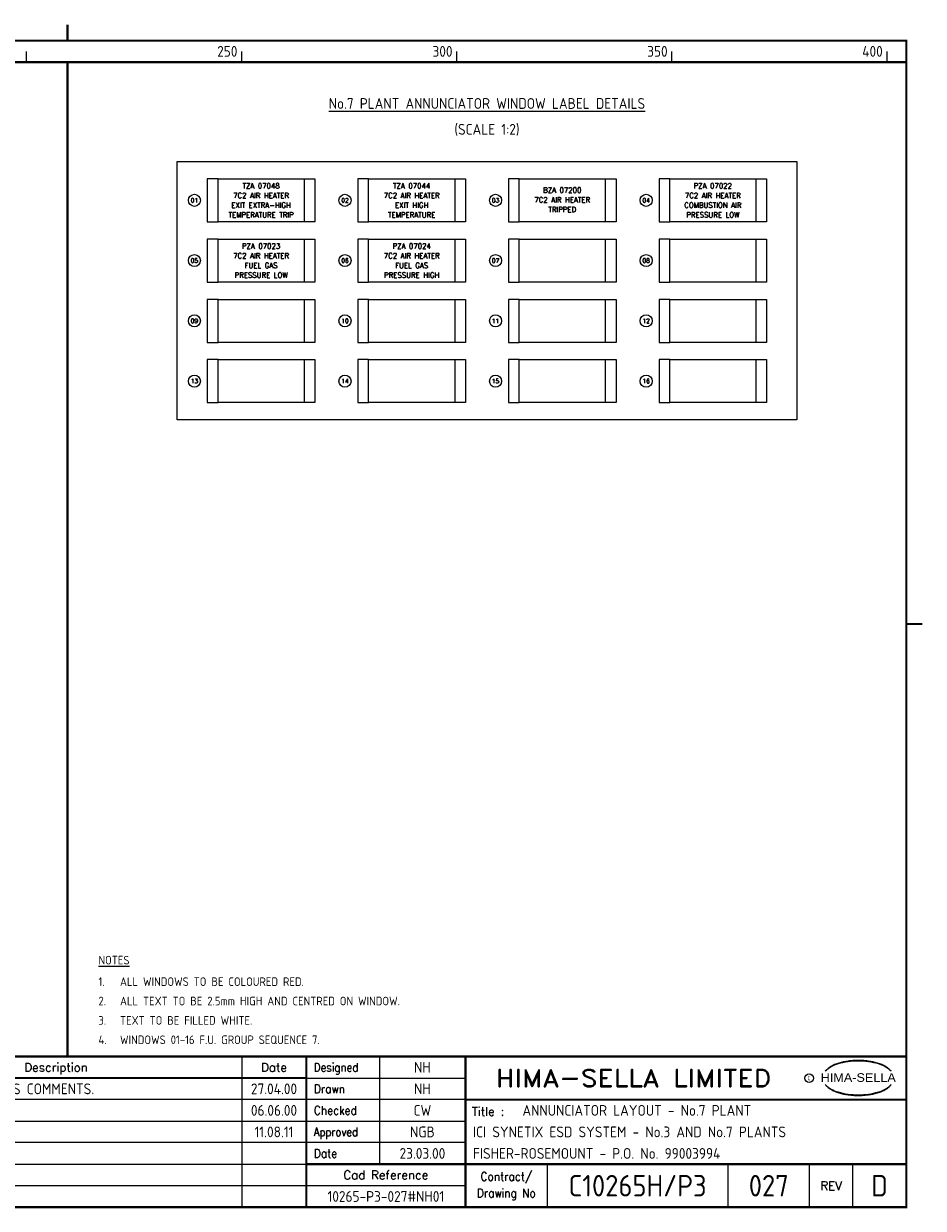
# Model space of a CAD drawing. Extents: x 0 to 4084, y 0 to 2754.
# Tile 2 of 2: x 1993 to 4084, y 2 to 2754. Entities that reach past the tile are written whole.
import ezdxf
from ezdxf.enums import TextEntityAlignment as Align

# ---------------------------------------------------------------- set-up
doc = ezdxf.new("R2010")
doc.units = 0
doc.header["$LTSCALE"] = 5
doc.header["$MEASUREMENT"] = 0
doc.layers.get('0').update_dxf_attribs({"color": 41, "linetype": 'CONTINUOUS'})
for name, color, linetype in [('00-DRG_FRAME', 12, 'CONTINUOUS'), ('01-DRAW', 7, 'CONTINUOUS'), ('02-TEXT', 2, 'CONTINUOUS'), ('03-DIM', 3, 'CONTINUOUS'), ('04-OUTLINE', 6, 'CONTINUOUS')]:
    doc.layers.add(name, color=color, linetype=linetype)
doc.styles.add('ARIAL', font='ARIAL.TTF', dxfattribs={"height": 2.5})
doc.styles.add('ISO', font='iso.shx')
doc.styles.add('ROMAND', font='ROMAND')
doc.styles.add('ROMANS', font='romans.shx')

# ---------------------------------------------------------------- blocks, each defined once
blk = doc.blocks.new('A3-TITLE')
at = {"style": 'ISO'}
blk.add_attdef('TITLE_1', (318.75, 21.75), '', height=2.5, dxfattribs=at)
for tag, p in [('DRGNO', (372.5, 3)), ('REV.', (398.25, 3))]:
    blk.add_attdef(tag, text='', height=5, dxfattribs=at).set_placement(p, align=Align.CENTER)
blk = doc.blocks.new('A3-CONTRACT')
at = {"style": 'ISO'}
for tag, height, p in [('SCALE', 2.5, (130.45, 31.75)), ('DESIGNED', 2.5, (292, 31.75)), ('DIMS', 2.5, (130.45, 26.75)), ('DRAWN', 2.5, (292, 26.75)), ('CHECKED', 2.5, (292, 21.75)), ('APPD', 2.5, (292, 16.75)), ('DATE', 2.5, (292, 11.75)), ('CONTRACT', 5, (342, 3)), ('CAD-REF', 2.5, (282, 1.75))]:
    blk.add_attdef(tag, text='', height=height, dxfattribs=at).set_placement(p, align=Align.CENTER)
for tag, p in [('TITLE_2', (303.75, 16.75)), ('TITLE_3', (303.5, 11.75))]:
    blk.add_attdef(tag, p, '', height=2.5, dxfattribs=at)
blk = doc.blocks.new('A3-REV')
at = {"style": 'ISO'}
for tag, p in [('A', (117.7, 26.75)), ('DES', (127.7, 26.75)), ('DRN', (137.7, 26.75)), ('CHKD', (147.7, 26.75)), ('APPD', (157.7, 26.75)), ('DATE', (258, 26.75))]:
    blk.add_attdef(tag, text='', height=2.5, dxfattribs=at).set_placement(p, align=Align.CENTER)
blk.add_attdef('DESCRIPTION', (164.7, 26.75), '', height=2.5, dxfattribs=at)

msp = doc.modelspace()

# ---------------------------------------------------------------- linework, layer by layer
at = {"layer": '00-DRG_FRAME'}
for p, q in [((2000, 2665), (2000, 2690)), ((2500, 2665), (2500, 2690)), ((3000, 2665), (3000, 2690)), ((3500, 2665), (3500, 2690)), ((4000, 2665), (4000, 2690)), ((2500, 355), (2500, 5)), ((2820, 355), (2820, 105)), ((2650, 305), (3020, 305)), ((3020, 255), (1127, 255)), ((1127, 205), (3020, 205)), ((3020, 155), (1127, 155)), ((1127, 105), (2650, 105)), ((3210, 105), (3210, 5)), ((3630, 105), (3630, 5)), ((3820, 5), (3820, 105)), ((3920, 105), (3920, 5)), ((3020, 55), (1127, 55))]:
    msp.add_line(p, q, dxfattribs=at)
at = {"layer": '00-DRG_FRAME', "const_width": 5}
for points in [[(2095, 2715), (2095, 2751.8)], [(2095, 2715), (2095, 2751.8)], [(145, 2665), (4045, 2665)], [(4045, 1360), (4081.8, 1360)], [(4045, 355), (145, 355)], [(2650, 355), (2650, 5)], [(3020, 5), (3020, 355)], [(2650, 305), (725, 305)], [(4045, 255), (3020, 255)], [(2650, 105), (4045, 105)]]:
    msp.add_lwpolyline(points, dxfattribs=at)
msp.add_lwpolyline([(145, 5), (4045, 5), (4045, 2715), (145, 2715)], close=True, dxfattribs=at)
at = {"layer": '00-DRG_FRAME', "color": 3}
msp.add_circle((3818.79461451, 305), 10, dxfattribs=at)
for centre, radius, start, end in [((3906.04025799, 268.2771687), 72.4006086, 106.0531744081, 133.5023953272), ((3901.14935026, 281.00053478), 59.80424395, 122.2440461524, 131.6153874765), ((3897.52046972, 287.81882565), 52.10443277, 111.8205600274, 122.8668023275), ((3917.77240613, 246.9924328), 97.60061234, 107.5930557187, 113.9451517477), ((3930.99148851, 184.96485945), 159.36671337, 89.2698165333, 106.3911159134), ((3920.9777299, 235.15009305), 109.85912447, 96.0145819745, 107.3202667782), ((3932.93304037, 163.09919754), 182.81755791, 92.8916818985, 97.3733636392), ((3932.41907206, 188.6443861), 157.28087651, 89.7804853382, 93.1737902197), ((3935.05335102, 184.96485945), 159.36671337, 73.6088840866, 90.7301834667), ((3933.62576746, 188.6443861), 157.28087651, 86.8262097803, 90.2195146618), ((3933.11179916, 163.09919754), 182.81755791, 82.6266363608, 87.1083181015), ((3945.06710962, 235.15009305), 109.85912447, 72.6797332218, 83.9854180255), ((3948.27243339, 246.9924328), 97.60061234, 66.0548482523, 72.4069442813), ((3960.00458153, 268.2771687), 72.4006086, 46.4976046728, 73.9468255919), ((3968.52436981, 287.81882565), 52.10443277, 57.1331976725, 68.1794399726), ((3964.89548927, 281.00053478), 59.80424395, 48.3846125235, 57.7559538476), ((3908.7625018, 270.13532561), 72.99930144, 130.4190344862, 136.0570054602), ((3957.28233772, 270.13532561), 72.99930144, 43.9429945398, 49.5809655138), ((3908.7625018, 340.44984), 72.99930144, 223.9429945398, 229.5809655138), ((3906.04025799, 342.3079969), 72.4006086, 226.4976046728, 253.9468255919), ((3901.14935026, 329.58463082), 59.80424395, 228.3846125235, 237.7559538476), ((3897.52046972, 322.76633996), 52.10443277, 237.1331976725, 248.1794399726), ((3960.00458153, 342.3079969), 72.4006086, 286.0531744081, 313.5023953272), ((3968.52436981, 322.76633996), 52.10443277, 291.8205600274, 302.8668023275), ((3964.89548927, 329.58463082), 59.80424395, 302.2440461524, 311.6153874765), ((3957.28233772, 340.44984), 72.99930144, 310.4190344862, 316.0570054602), ((3917.77240613, 363.59273281), 97.60061234, 246.0548482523, 252.4069442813), ((3930.99148851, 425.62030616), 159.36671337, 253.6088840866, 270.7301834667), ((3920.9777299, 375.43507256), 109.85912447, 252.6797332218, 263.9854180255), ((3932.93304037, 447.48596807), 182.81755791, 262.6266363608, 267.1083181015), ((3932.41907206, 421.94077951), 157.28087651, 266.8262097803, 270.2195146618), ((3935.05335102, 425.62030616), 159.36671337, 269.2698165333, 286.3911159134), ((3933.62576746, 421.94077951), 157.28087651, 269.7804853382, 273.1737902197), ((3933.11179916, 447.48596807), 182.81755791, 272.8916818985, 277.3733636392), ((3945.06710962, 375.43507256), 109.85912447, 276.0145819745, 287.3202667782), ((3948.27243339, 363.59273281), 97.60061234, 287.5930557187, 293.9451517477)]:
    msp.add_arc(centre, radius, start, end, dxfattribs=at)
at = {"layer": '01-DRAW'}
msp.add_line((3965, 5), (3964, 5), dxfattribs=at)
at = {"layer": '01-DRAW', "const_width": 5}
msp.add_lwpolyline([(2095, 2665), (2095, 355)], dxfattribs=at)
at = {"layer": '01-DRAW'}
for points in [[(2350, 1834), (2350, 2434), (3790, 2434), (3790, 1834)], [(2445, 2294), (2445, 2394), (2645, 2394), (2645, 2294)], [(2795, 2294), (2795, 2394), (2995, 2394), (2995, 2294)], [(3145, 2294), (3145, 2394), (3345, 2394), (3345, 2294)], [(3495, 2294), (3495, 2394), (3695, 2394), (3695, 2294)], [(2445, 2154), (2445, 2254), (2645, 2254), (2645, 2154)], [(2795, 2154), (2795, 2254), (2995, 2254), (2995, 2154)], [(3145, 2154), (3145, 2254), (3345, 2254), (3345, 2154)], [(3495, 2154), (3495, 2254), (3695, 2254), (3695, 2154)], [(2445, 2014), (2445, 2114), (2645, 2114), (2645, 2014)], [(2795, 2014), (2795, 2114), (2995, 2114), (2995, 2014)], [(3145, 2014), (3145, 2114), (3345, 2114), (3345, 2014)], [(3495, 2014), (3495, 2114), (3695, 2114), (3695, 2014)], [(2445, 1874), (2445, 1974), (2645, 1974), (2645, 1874)], [(2795, 1874), (2795, 1974), (2995, 1974), (2995, 1874)], [(3145, 1874), (3145, 1974), (3345, 1974), (3345, 1874)], [(3495, 1874), (3495, 1974), (3695, 1974), (3695, 1874)]]:
    msp.add_lwpolyline(points, close=True, dxfattribs=at)
at = {"layer": '02-TEXT'}
msp.add_line((3965, 5), (3964, 5), dxfattribs=at)
at = {"layer": '03-DIM'}
msp.add_line((3965, 5), (3964, 5), dxfattribs=at)
for points in [[(2445, 2394), (2420, 2394), (2420, 2294), (2445, 2294)], [(2645, 2394), (2670, 2394), (2670, 2294), (2645, 2294)], [(2795, 2394), (2770, 2394), (2770, 2294), (2795, 2294)], [(2995, 2394), (3020, 2394), (3020, 2294), (2995, 2294)], [(3145, 2394), (3120, 2394), (3120, 2294), (3145, 2294)], [(3345, 2394), (3370, 2394), (3370, 2294), (3345, 2294)], [(3495, 2394), (3470, 2394), (3470, 2294), (3495, 2294)], [(3695, 2394), (3720, 2394), (3720, 2294), (3695, 2294)], [(2445, 2254), (2420, 2254), (2420, 2154), (2445, 2154)], [(2645, 2254), (2670, 2254), (2670, 2154), (2645, 2154)], [(2795, 2254), (2770, 2254), (2770, 2154), (2795, 2154)], [(2995, 2254), (3020, 2254), (3020, 2154), (2995, 2154)], [(3145, 2254), (3120, 2254), (3120, 2154), (3145, 2154)], [(3345, 2254), (3370, 2254), (3370, 2154), (3345, 2154)], [(3495, 2254), (3470, 2254), (3470, 2154), (3495, 2154)], [(3695, 2254), (3720, 2254), (3720, 2154), (3695, 2154)], [(2445, 2114), (2420, 2114), (2420, 2014), (2445, 2014)], [(2645, 2114), (2670, 2114), (2670, 2014), (2645, 2014)], [(2795, 2114), (2770, 2114), (2770, 2014), (2795, 2014)], [(2995, 2114), (3020, 2114), (3020, 2014), (2995, 2014)], [(3145, 2114), (3120, 2114), (3120, 2014), (3145, 2014)], [(3345, 2114), (3370, 2114), (3370, 2014), (3345, 2014)], [(3495, 2114), (3470, 2114), (3470, 2014), (3495, 2014)], [(3695, 2114), (3720, 2114), (3720, 2014), (3695, 2014)], [(2445, 1974), (2420, 1974), (2420, 1874), (2445, 1874)], [(2645, 1974), (2670, 1974), (2670, 1874), (2645, 1874)], [(2795, 1974), (2770, 1974), (2770, 1874), (2795, 1874)], [(2995, 1974), (3020, 1974), (3020, 1874), (2995, 1874)], [(3145, 1974), (3120, 1974), (3120, 1874), (3145, 1874)], [(3345, 1974), (3370, 1974), (3370, 1874), (3345, 1874)], [(3495, 1974), (3470, 1974), (3470, 1874), (3495, 1874)], [(3695, 1974), (3720, 1974), (3720, 1874), (3695, 1874)]]:
    msp.add_lwpolyline(points, dxfattribs=at)
for centre in [(2390, 2344), (2740, 2344), (3090, 2344), (3440, 2344), (2390, 2204), (2740, 2204), (3090, 2204), (3440, 2204), (2390, 2064), (2740, 2064), (3090, 2064), (3440, 2064), (2390, 1924), (2740, 1924), (3090, 1924), (3440, 1924)]:
    msp.add_circle(centre, 14, dxfattribs=at)
at = {"layer": '04-OUTLINE'}
msp.add_line((3965, 5), (3964, 5), dxfattribs=at)

# ---------------------------------------------------------------- block references
ref = msp.add_blockref('A3-CONTRACT', (0, 0), dxfattribs=dict(xscale=9.999999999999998, yscale=9.999999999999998, zscale=9.999999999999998))
ref.add_attrib('SCALE', '1:10', dxfattribs={"height": 25, "style": 'ISO'}).set_placement((1068.25, 317.5), align=Align.CENTER)
ref.add_attrib('DIMS', 'mm', dxfattribs={"height": 25, "style": 'ISO'}).set_placement((1068.25, 267.5), align=Align.CENTER)
ref.add_attrib('DESIGNED', 'NH', dxfattribs={"height": 25, "style": 'ISO'}).set_placement((2920, 317.5), align=Align.CENTER)
ref.add_attrib('DRAWN', 'NH', dxfattribs={"height": 25, "style": 'ISO'}).set_placement((2920, 267.5), align=Align.CENTER)
ref.add_attrib('CHECKED', 'CW', dxfattribs={"height": 25, "style": 'ISO'}).set_placement((2920, 217.5), align=Align.CENTER)
ref.add_attrib('APPD', 'NGB', dxfattribs={"height": 25, "style": 'ISO'}).set_placement((2920, 167.5), align=Align.CENTER)
ref.add_attrib('DATE', '23.03.00', dxfattribs={"height": 25, "style": 'ISO'}).set_placement((2920, 117.5), align=Align.CENTER)
ref.add_attrib('CADREF', '10265-P3-027#NH01', dxfattribs={"height": 25, "style": 'ISO'}).set_placement((2835, 17.5), align=Align.CENTER)
ref.add_attrib('TITLE_2', 'ICI SYNETIX ESD SYSTEM - No.3 AND No.7 PLANTS', (3037.5, 167.5), dxfattribs={"height": 25, "style": 'ISO'})
ref.add_attrib('TITLE_3', 'FISHER-ROSEMOUNT - P.O. No. 99003994', (3037.5, 117.5), dxfattribs={"height": 25, "style": 'ISO'})
ref.add_attrib('CONTRACT', 'C10265H/P3', dxfattribs={"height": 50, "style": 'ISO'}).set_placement((3420, 30), align=Align.CENTER)
ref = msp.add_blockref('A3-REV', (0, 0), dxfattribs=dict(xscale=10, yscale=10, zscale=10))
ref.add_attrib('A', 'P2', dxfattribs={"height": 25, "style": 'ISO'}).set_placement((1177, 267.5), align=Align.CENTER)
ref.add_attrib('DES', 'NH', dxfattribs={"height": 25, "style": 'ISO'}).set_placement((1277, 267.5), align=Align.CENTER)
ref.add_attrib('DRN', 'NH', dxfattribs={"height": 25, "style": 'ISO'}).set_placement((1377, 267.5), align=Align.CENTER)
ref.add_attrib('CHKD', 'CW', dxfattribs={"height": 25, "style": 'ISO'}).set_placement((1477, 267.5), align=Align.CENTER)
ref.add_attrib('APPD', 'NGB', dxfattribs={"height": 25, "style": 'ISO'}).set_placement((1577, 267.5), align=Align.CENTER)
ref.add_attrib('DESCRIPTION', 'UPDATED WITH CLIENTS COMMENTS.', (1647, 267.5), dxfattribs={"height": 25, "style": 'ISO'})
ref.add_attrib('DATE', '27.04.00', dxfattribs={"height": 25, "style": 'ISO'}).set_placement((2575, 267.5), align=Align.CENTER)
ref = msp.add_blockref('A3-REV', (0, -50), dxfattribs=dict(xscale=10, yscale=10, zscale=10))
ref.add_attrib('A', 'C', dxfattribs={"height": 25, "style": 'ISO'}).set_placement((1177, 217.5), align=Align.CENTER)
ref.add_attrib('APPD', 'NGB', dxfattribs={"height": 25, "style": 'ISO'}).set_placement((1577, 217.5), align=Align.CENTER)
ref.add_attrib('DESCRIPTION', 'AS BUILT.', (1647, 217.5), dxfattribs={"height": 25, "style": 'ISO'})
ref.add_attrib('DATE', '06.06.00', dxfattribs={"height": 25, "style": 'ISO'}).set_placement((2575, 217.5), align=Align.CENTER)
ref = msp.add_blockref('A3-REV', (0, -100), dxfattribs=dict(xscale=10, yscale=10, zscale=10))
ref.add_attrib('A', 'D', dxfattribs={"height": 25, "style": 'ISO'}).set_placement((1177, 167.5), align=Align.CENTER)
ref.add_attrib('DES', 'IM', dxfattribs={"height": 25, "style": 'ISO'}).set_placement((1277, 167.5), align=Align.CENTER)
ref.add_attrib('CHKD', 'IM', dxfattribs={"height": 25, "style": 'ISO'}).set_placement((1477, 167.5), align=Align.CENTER)
ref.add_attrib('DESCRIPTION', 'AS BUILT', (1647, 167.5), dxfattribs={"height": 25, "style": 'ISO'})
ref.add_attrib('DATE', '11.08.11', dxfattribs={"height": 25, "style": 'ISO'}).set_placement((2575, 167.5), align=Align.CENTER)
at = {"layer": '02-TEXT'}
ref = msp.add_blockref('A3-TITLE', (0, 0), dxfattribs=dict(at, xscale=9.999999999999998, yscale=9.999999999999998, zscale=9.999999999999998))
ref.add_attrib('TITLE_1', 'ANNUNCIATOR LAYOUT - No.7 PLANT', (3152.5, 217.5), dxfattribs={"layer": '0', "height": 25, "style": 'ISO'})
ref.add_attrib('DRGNO', '027', dxfattribs={"layer": '0', "height": 50, "style": 'ISO'}).set_placement((3725, 30), align=Align.CENTER)
ref.add_attrib('REV.', 'D', dxfattribs={"layer": '0', "height": 50, "style": 'ISO'}).set_placement((3982.5, 30), align=Align.CENTER)

# ---------------------------------------------------------------- texts
at = {"layer": '00-DRG_FRAME', "style": 'ISO'}
for s, p in [('250', (2490, 2677.5)), ('300', (2990, 2677.5)), ('350', (3490, 2677.5)), ('400', (3990, 2677.5))]:
    msp.add_text(s, height=25, dxfattribs=at).set_placement(p, align=Align.RIGHT)
at = {"layer": '00-DRG_FRAME', "color": 4, "style": 'ROMAND'}
for s, p in [('Description', (2068.5, 320)), ('Date', (2575, 320))]:
    msp.add_text(s, height=20, dxfattribs=at).set_placement(p, align=Align.CENTER)
for s, width, p in [('Designed', 0.87, (2667.5, 320)), ('Drawn', 0.9, (2667.5, 270)), ('Checked', 0.9, (2667.5, 220)), ('Approved', 0.85, (2667.5, 170)), ('Date', 0.9, (2667.5, 120))]:
    msp.add_text(s, height=20, dxfattribs=dict(at, width=width)).set_placement(p)
at = {"layer": '00-DRG_FRAME', "style": 'ROMAND', "width": 1.15}
msp.add_text('HIMA-SELLA LIMITED', height=40, dxfattribs=at).set_placement((3410.96489207, 305), align=Align.MIDDLE)
at = {"layer": '00-DRG_FRAME', "color": 3, "style": 'ISO', "width": 0.9}
msp.add_text('C', height=10, dxfattribs=at).set_placement((3818.43578844, 300), align=Align.CENTER)
at = {"layer": '00-DRG_FRAME', "style": 'ARIAL', "width": 1.05}
msp.add_text('HIMA-SELLA', height=20, dxfattribs=at).set_placement((3933.02241976, 296.2925828), align=Align.CENTER)
at = {"layer": '00-DRG_FRAME', "color": 4, "style": 'ROMAND'}
msp.add_text('Title :', height=20, dxfattribs=at).set_placement((3035, 217.5))
for s, p in [('Cad Reference', (2835, 80)), ('REV', (3870, 55))]:
    msp.add_text(s, height=20, dxfattribs=at).set_placement(p, align=Align.MIDDLE)
at = {"layer": '00-DRG_FRAME', "color": 4, "style": 'ROMAND', "width": 0.9}
for s, p in [('Contract/', (3115, 75)), ('Drawing No', (3115, 35))]:
    msp.add_text(s, height=20, dxfattribs=at).set_placement(p, align=Align.MIDDLE)
at = {"layer": '02-TEXT', "style": 'ISO'}
for s, p in [('%%UNo.7 PLANT ANNUNCIATOR WINDOW LABEL DETAILS', (3070, 2569)), ('(SCALE 1:2)', (3070, 2509))]:
    msp.add_text(s, height=25, dxfattribs=at).set_placement(p, align=Align.MIDDLE)
at = {"layer": '02-TEXT', "style": 'ROMANS', "width": 0.95}
for s, p in [('TZA 07048', (2545, 2377.75)), ('TZA 07044', (2895, 2377.75)), ('BZA 07200', (3245, 2367.75)), ('PZA 07022', (3595, 2377.75)), ('EXIT EXTRA-HIGH', (2545, 2332.75)), ('7C2 AIR HEATER', (2545, 2355.25)), ('7C2 AIR HEATER', (2895, 2355.25)), ('EXIT HIGH', (2895, 2332.75)), ('7C2 AIR HEATER', (3245, 2345.25)), ('COMBUSTION AIR', (3595, 2332.75)), ('7C2 AIR HEATER', (3595, 2355.25)), ('TEMPERATURE TRIP', (2545, 2310.25)), ('TEMPERATURE', (2895, 2310.25)), ('TRIPPED', (3245, 2322.75)), ('PRESSURE LOW', (3595, 2310.25)), ('PZA 07023', (2545, 2237.75)), ('PZA 07024', (2895, 2237.75)), ('7C2 AIR HEATER', (2545, 2215.25)), ('7C2 AIR HEATER', (2895, 2215.25)), ('PRESSURE LOW', (2545, 2170.25)), ('FUEL GAS', (2545, 2192.75)), ('PRESSURE HIGH', (2895, 2170.25)), ('FUEL GAS', (2895, 2192.75))]:
    msp.add_text(s, height=12.5, dxfattribs=at).set_placement(p, align=Align.MIDDLE)
at = {"layer": '02-TEXT', "style": 'ISO'}
for s, p in [('%%UNOTES', (2167, 579)), ('1.', (2167, 529)), ('ALL WINDOWS TO BE COLOURED RED.', (2217, 529)), ('2.', (2167, 484)), ('ALL TEXT TO BE 2.5mm HIGH AND CENTRED ON WINDOW.', (2217, 484)), ('3.', (2167, 439)), ('TEXT TO BE FILLED WHITE.', (2217, 439)), ('4.', (2167, 394)), ('WINDOWS 01-16 F.U. GROUP SEQUENCE 7.', (2217, 394))]:
    msp.add_text(s, height=20, dxfattribs=at).set_placement(p, align=Align.MIDDLE_LEFT)
at = {"layer": '03-DIM', "style": 'ROMANS'}
for s, p in [('01', (2390, 2344)), ('02', (2740, 2344)), ('03', (3090, 2344)), ('04', (3440, 2344)), ('05', (2390, 2204)), ('06', (2740, 2204)), ('07', (3090, 2204)), ('08', (3440, 2204)), ('09', (2390, 2064)), ('10', (2740, 2064)), ('11', (3090, 2064)), ('12', (3440, 2064)), ('13', (2390, 1924)), ('14', (2740, 1924)), ('15', (3090, 1924)), ('16', (3440, 1924))]:
    msp.add_text(s, height=10, dxfattribs=at).set_placement(p, align=Align.MIDDLE)

doc.saveas('drawing.dxf')
